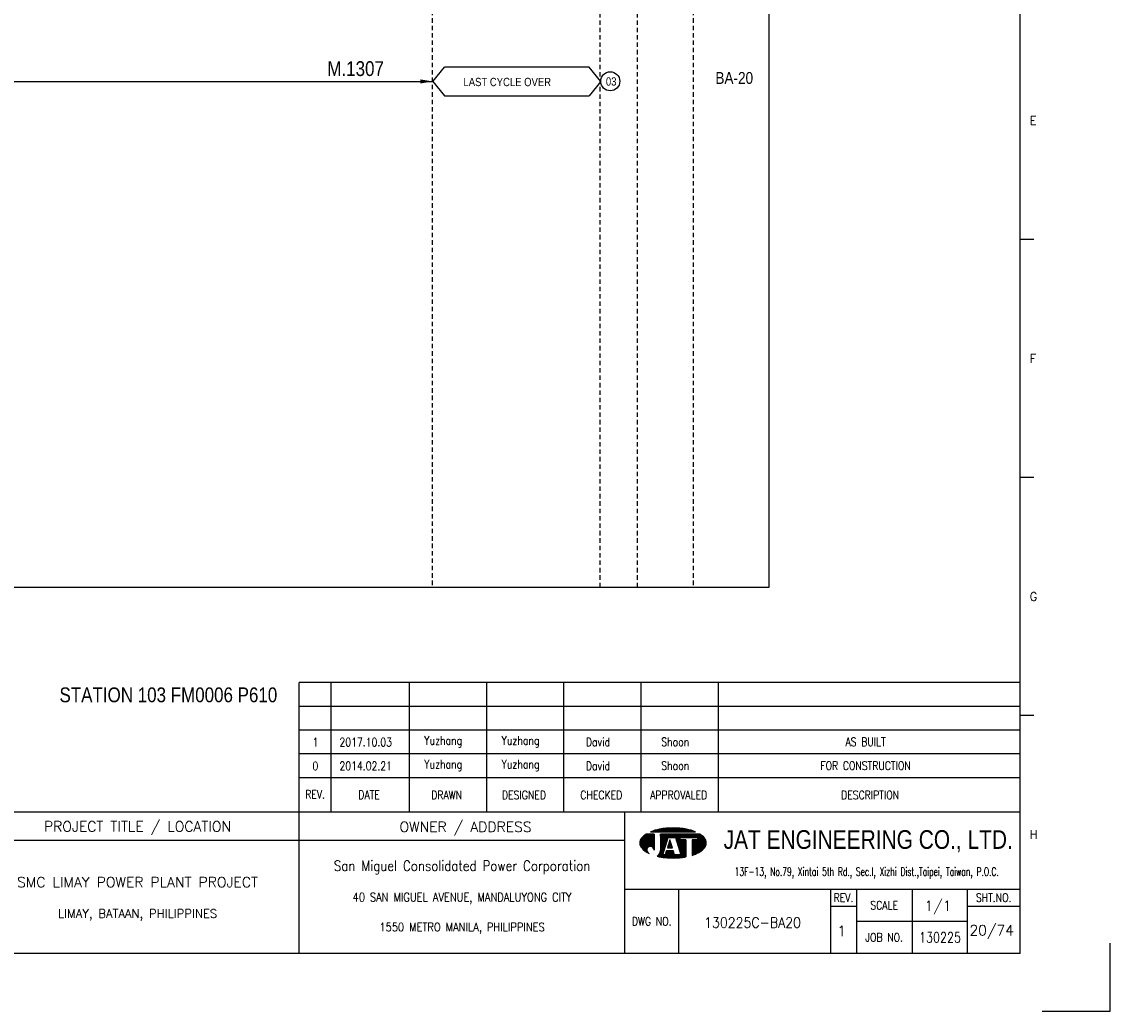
# Model space of a CAD drawing. Extents: x 706 to 1672, y -204 to 478.
# Tile 3 of 4: x 1304 to 1672, y -204 to 130. Entities that reach past the tile are written whole.
import ezdxf
from ezdxf.enums import TextEntityAlignment as Align

# ---------------------------------------------------------------- set-up
doc = ezdxf.new("R2010")
doc.units = 0
doc.header["$MEASUREMENT"] = 0
doc.linetypes.add('HIDDEN', pattern=[4, 1.5, -1, 1.5])
doc.layers.get('0').update_dxf_attribs({"linetype": 'CONTINUOUS'})
doc.layers.get('DEFPOINTS').update_dxf_attribs({"linetype": 'CONTINUOUS'})
for name, color, linetype in [('B_DIM', 7, 'CONTINUOUS'), ('CON', 4, 'CONTINUOUS'), ('DCS', 7, 'CONTINUOUS'), ('HID', 2, 'HIDDEN'), ('T', 2, 'CONTINUOUS'), ('TEXT', 7, 'CONTINUOUS'), ('圖框CON', 4, 'CONTINUOUS'), ('框線', 6, 'CONTINUOUS')]:
    doc.layers.add(name, color=color, linetype=linetype)
doc.styles.add('AEH', font='simplex', dxfattribs={"width": 0.8, "bigfont": 'ae'})
doc.styles.add('DAYUKP', font='complex', dxfattribs={"bigfont": 'DAYUKP.SHX'})
doc.styles.add('E2', font='simplex.shx', dxfattribs={"height": 2})
doc.styles.add('E3', font='simplex.shx', dxfattribs={"height": 3})
doc.styles.add('ROMANS', font='romans', dxfattribs={"width": 0.8})
doc.styles.add('style3', font='ARIALN.TTF')
doc.styles.add('WMF-Arial0', font='arial.ttf')

# ---------------------------------------------------------------- blocks, each defined once
blk = doc.blocks.new('LEADER')
at = {"layer": 'CON'}
blk.add_solid([(0.85, -0.57), (0.85, -1.57), (3.85, -1.07)], dxfattribs=at)
blk = doc.blocks.new('1880-TITLE_BLK')
at = {"layer": 'TEXT', "color": 2, "linetype": 'Continuous', "style": 'E3'}
for tag, p in [('SCALE', (790.95, 31.17)), ('DWG_NO', (736.41, 26.44)), ('REV', (762.59, 23.97)), ('SHT_NO', (806.74, 23.97))]:
    blk.add_attdef(tag, text='', height=3, dxfattribs=at).set_placement(p, align=Align.MIDDLE)
at = {"layer": 'TEXT', "linetype": 'Continuous', "style": 'E2', "width": 0.6}
for tag, p in [('REV_DATE', (418.65, 19.76)), ('APPR_DATE', (492.93, 19.76))]:
    blk.add_attdef(tag, text='', height=2, dxfattribs=at).set_placement(p, align=Align.MIDDLE_LEFT)
blk = doc.blocks.new('1')
at = {"layer": 'B_DIM'}
for p, q in [((2181.53, 118.11), (1938.08, 118.11)), ((1938.08, 74.29), (1938.08, 118.11)), ((1948.92, 74.29), (1948.92, 118.11)), ((1975.28, 74.29), (1975.28, 118.11)), ((2001.39, 74.29), (2001.39, 118.11)), ((2027.5, 74.29), (2027.5, 118.11)), ((2053.62, 74.29), (2053.62, 118.11)), ((2079.73, 74.29), (2079.73, 118.11)), ((2181.53, 110.07), (1938.08, 110.07)), ((1938.08, 77.93), (1938.08, 104.33)), ((2181.53, 102.03), (1938.08, 102.03)), ((2181.53, 93.99), (1938.08, 93.99)), ((2181.53, 85.95), (1938.08, 85.95))]:
    blk.add_line(p, q, dxfattribs=at)
at = {"layer": 'DEFPOINTS'}
blk.add_lwpolyline([(2189, 7.08), (2211.97, 7.08), (2211.97, 30.05)], dxfattribs=at)
at = {"layer": 'T', "color": 0, "lineweight": -3}
for p, q in [((2053.09, 63.82), (2056.14, 66.87)), ((2053.09, 64.04), (2055.92, 66.87)), ((2053.11, 63.62), (2056.36, 66.87)), ((2053.12, 64.29), (2055.7, 66.87)), ((2053.14, 63.43), (2056.58, 66.87)), ((2053.18, 63.25), (2056.8, 66.87)), ((2053.18, 64.57), (2055.47, 66.87)), ((2053.24, 63.08), (2057.03, 66.87)), ((2053.29, 64.91), (2055.25, 66.87)), ((2053.3, 62.92), (2057.25, 66.87)), ((2053.37, 62.77), (2057.47, 66.87)), ((2053.45, 62.63), (2057.69, 66.87)), ((2053.54, 62.5), (2057.91, 66.86)), ((2053.61, 65.45), (2054.47, 66.31)), ((2053.64, 62.37), (2057.91, 66.64)), ((2053.74, 62.25), (2057.91, 66.42)), ((2053.84, 62.14), (2057.91, 66.2)), ((2056.94, 67.67), (2057.09, 67.82)), ((2057.16, 67.67), (2057.44, 67.95)), ((2057.39, 67.67), (2057.78, 68.07)), ((2057.61, 67.67), (2058.11, 68.18)), ((2057.83, 67.67), (2058.43, 68.27)), ((2058.05, 67.67), (2058.73, 68.35)), ((2058.27, 67.67), (2059.03, 68.43)), ((2058.49, 67.67), (2059.32, 68.49)), ((2058.72, 67.67), (2059.6, 68.55)), ((2058.94, 67.67), (2059.87, 68.6)), ((2059.16, 67.67), (2060.14, 68.65)), ((2059.38, 67.67), (2060.41, 68.7)), ((2059.6, 67.67), (2060.67, 68.74)), ((2059.82, 67.67), (2060.93, 68.77)), ((2060.05, 67.67), (2061.18, 68.81)), ((2060.05, 63.24), (2063.68, 66.87)), ((2060.05, 63.46), (2063.46, 66.87)), ((2060.05, 63.68), (2063.23, 66.87)), ((2060.05, 63.9), (2063.01, 66.87)), ((2060.05, 64.13), (2062.79, 66.87)), ((2060.05, 64.35), (2062.57, 66.87)), ((2060.05, 64.57), (2062.35, 66.87)), ((2060.05, 64.79), (2062.13, 66.87)), ((2060.05, 65.01), (2061.9, 66.87)), ((2060.05, 65.23), (2061.68, 66.87)), ((2060.05, 65.46), (2061.46, 66.87)), ((2060.05, 66.12), (2060.79, 66.87)), ((2060.05, 66.34), (2060.57, 66.87)), ((2060.05, 66.56), (2060.35, 66.87)), ((2060.05, 66.79), (2060.13, 66.87)), ((2060.05, 65.68), (2061.24, 66.87)), ((2060.05, 65.9), (2061.02, 66.87)), ((2060.27, 67.67), (2061.44, 68.84)), ((2060.49, 67.67), (2061.69, 68.87)), ((2060.71, 67.67), (2061.93, 68.89)), ((2060.93, 67.67), (2062.18, 68.91)), ((2061.15, 67.67), (2062.42, 68.93)), ((2061.38, 67.67), (2062.66, 68.95)), ((2061.6, 67.67), (2062.89, 68.97)), ((2061.82, 67.67), (2063.13, 68.98)), ((2062.04, 67.67), (2063.36, 68.99)), ((2062.26, 67.67), (2063.59, 69)), ((2062.48, 67.67), (2063.82, 69)), ((2062.71, 67.67), (2064.04, 69.01)), ((2062.83, 65.8), (2063.9, 66.87)), ((2062.93, 67.67), (2064.27, 69.01)), ((2063.05, 65.8), (2064.12, 66.87)), ((2063.15, 67.67), (2064.49, 69.01)), ((2063.27, 65.8), (2064.34, 66.87)), ((2063.37, 67.67), (2064.71, 69.01)), ((2063.49, 65.8), (2064.56, 66.87)), ((2063.59, 67.67), (2064.92, 69)), ((2063.72, 65.8), (2064.79, 66.87)), ((2063.81, 67.67), (2065.14, 69)), ((2063.94, 65.8), (2065.01, 66.87)), ((2064.04, 67.67), (2065.35, 68.99)), ((2064.16, 65.8), (2065.23, 66.87)), ((2064.26, 67.67), (2065.56, 68.98)), ((2064.38, 65.8), (2065.45, 66.87)), ((2064.48, 67.67), (2065.78, 68.97)), ((2064.6, 65.8), (2065.67, 66.87)), ((2064.7, 67.67), (2065.98, 68.95)), ((2064.82, 65.8), (2065.89, 66.87)), ((2064.92, 67.67), (2066.19, 68.94)), ((2065.05, 65.8), (2066.12, 66.87)), ((2065.14, 67.67), (2066.4, 68.92)), ((2065.16, 65.69), (2066.34, 66.87)), ((2065.22, 65.53), (2066.56, 66.87)), ((2065.27, 65.36), (2066.78, 66.87)), ((2065.32, 65.19), (2067, 66.87)), ((2065.37, 67.67), (2066.6, 68.9)), ((2065.38, 65.02), (2067.22, 66.87)), ((2065.43, 64.85), (2067.45, 66.87)), ((2065.48, 64.69), (2067.67, 66.87)), ((2065.59, 67.67), (2066.8, 68.88)), ((2065.81, 67.67), (2067, 68.86)), ((2066.03, 67.67), (2067.2, 68.84)), ((2066.25, 67.67), (2067.4, 68.82)), ((2066.47, 67.67), (2067.6, 68.79)), ((2066.7, 67.67), (2067.79, 68.77)), ((2066.82, 65.8), (2067.89, 66.87)), ((2066.92, 67.67), (2067.98, 68.74)), ((2067.04, 65.8), (2068.11, 66.87)), ((2067.14, 67.67), (2068.18, 68.71)), ((2067.26, 65.8), (2068.33, 66.87)), ((2067.36, 67.67), (2068.37, 68.68)), ((2067.48, 65.8), (2068.55, 66.87)), ((2067.58, 67.67), (2068.56, 68.64)), ((2067.71, 65.8), (2068.78, 66.87)), ((2067.81, 67.67), (2068.75, 68.61)), ((2067.93, 65.8), (2069, 66.87)), ((2068.03, 67.67), (2068.93, 68.58)), ((2068.15, 65.8), (2069.22, 66.87)), ((2068.25, 67.67), (2069.12, 68.54)), ((2068.37, 65.8), (2069.44, 66.87)), ((2068.47, 67.67), (2069.3, 68.5)), ((2068.59, 65.8), (2069.66, 66.87)), ((2068.69, 67.67), (2069.48, 68.46)), ((2068.81, 65.8), (2069.88, 66.87)), ((2068.91, 67.67), (2069.66, 68.42)), ((2069.04, 65.8), (2070.11, 66.87)), ((2069.14, 67.67), (2069.84, 68.37)), ((2069.26, 65.8), (2070.33, 66.87)), ((2069.36, 67.67), (2070.01, 68.33)), ((2069.48, 65.8), (2070.55, 66.87)), ((2069.58, 67.67), (2070.19, 68.28)), ((2069.7, 65.8), (2070.77, 66.87)), ((2069.8, 67.67), (2070.36, 68.23)), ((2069.92, 65.8), (2070.99, 66.87)), ((2070.02, 67.67), (2070.53, 68.18)), ((2070.14, 65.8), (2071.21, 66.87)), ((2070.24, 67.67), (2070.7, 68.13)), ((2070.37, 65.8), (2071.44, 66.87)), ((2070.47, 67.67), (2070.87, 68.07)), ((2070.59, 65.8), (2071.66, 66.87)), ((2070.69, 67.67), (2071.03, 68.02)), ((2070.75, 63.08), (2074.07, 66.4)), ((2070.75, 62.86), (2074.19, 66.3)), ((2070.75, 62.63), (2074.31, 66.2)), ((2070.81, 65.8), (2071.88, 66.87)), ((2070.91, 67.67), (2071.2, 67.96)), ((2071.03, 65.8), (2072.1, 66.87)), ((2071.13, 67.67), (2071.36, 67.9)), ((2071.25, 65.8), (2072.32, 66.87)), ((2071.35, 67.67), (2071.52, 67.84)), ((2071.47, 65.8), (2072.54, 66.87)), ((2071.57, 67.67), (2071.68, 67.77)), ((2071.7, 65.8), (2072.77, 66.87)), ((2071.8, 67.67), (2071.83, 67.71)), ((2071.92, 65.8), (2072.99, 66.87)), ((2072.14, 65.8), (2073.21, 66.87)), ((2072.36, 65.8), (2073.43, 66.87)), ((2072.58, 65.8), (2073.57, 66.78)), ((2072.62, 65.62), (2073.7, 66.69)), ((2072.62, 65.39), (2073.83, 66.6)), ((2072.62, 65.17), (2073.95, 66.5)), ((2053.95, 62.02), (2057.91, 65.98)), ((2054.07, 61.91), (2057.91, 65.75)), ((2054.18, 61.8), (2057.91, 65.53)), ((2054.29, 61.7), (2057.91, 65.31)), ((2054.41, 61.59), (2057.91, 65.09)), ((2054.53, 61.49), (2057.91, 64.87)), ((2054.65, 61.39), (2057.91, 64.65)), ((2056.12, 62.63), (2057.91, 64.42)), ((2056.46, 62.75), (2057.91, 64.2)), ((2056.7, 62.77), (2057.91, 63.98)), ((2056.9, 62.75), (2057.91, 63.76)), ((2057.08, 62.71), (2057.91, 63.54)), ((2057.23, 62.64), (2057.91, 63.32)), ((2057.37, 62.56), (2057.91, 63.09)), ((2057.5, 62.46), (2057.91, 62.87)), ((2057.61, 62.35), (2057.91, 62.65)), ((2060.03, 61), (2061.74, 62.72)), ((2060.05, 63.02), (2062.67, 65.64)), ((2060.05, 62.8), (2062.57, 65.32)), ((2060.05, 62.57), (2062.47, 64.99)), ((2060.05, 62.35), (2062.36, 64.67)), ((2060.05, 62.13), (2062.26, 64.34)), ((2060.05, 61.91), (2062.16, 64.02)), ((2060.05, 61.69), (2062.05, 63.69)), ((2060.05, 61.46), (2061.95, 63.37)), ((2062.45, 62.32), (2063.71, 63.57)), ((2062.5, 62.58), (2063.65, 63.74)), ((2062.6, 62.91), (2063.6, 63.91)), ((2062.68, 62.32), (2063.76, 63.4)), ((2062.7, 63.23), (2063.55, 64.08)), ((2062.8, 63.56), (2063.49, 64.25)), ((2062.9, 62.32), (2063.81, 63.24)), ((2062.91, 63.88), (2063.44, 64.42)), ((2063.01, 64.2), (2063.39, 64.58)), ((2063.11, 64.53), (2063.33, 64.75)), ((2063.12, 62.32), (2063.87, 63.07)), ((2063.21, 64.85), (2063.28, 64.92)), ((2063.34, 62.32), (2063.92, 62.9)), ((2063.56, 62.32), (2063.97, 62.73)), ((2063.78, 62.32), (2064.03, 62.56)), ((2065.54, 64.52), (2066.74, 65.71)), ((2065.59, 64.35), (2066.74, 65.49)), ((2065.65, 64.18), (2066.74, 65.27)), ((2065.7, 64.01), (2066.74, 65.05)), ((2065.75, 63.84), (2066.9, 65)), ((2065.81, 63.68), (2067.12, 65)), ((2065.86, 63.51), (2067.35, 65)), ((2065.91, 63.34), (2067.57, 65)), ((2065.97, 63.17), (2067.79, 65)), ((2066.02, 63), (2068.01, 65)), ((2066.07, 62.84), (2068.23, 65)), ((2066.13, 62.67), (2068.46, 65)), ((2066.18, 62.5), (2068.61, 64.93)), ((2066.23, 62.33), (2068.61, 64.71)), ((2066.29, 62.16), (2068.61, 64.48)), ((2066.34, 61.99), (2068.61, 64.26)), ((2066.39, 61.83), (2068.61, 64.04)), ((2066.45, 61.66), (2068.61, 63.82)), ((2066.5, 61.49), (2068.61, 63.6)), ((2066.56, 61.32), (2068.61, 63.38)), ((2066.61, 61.15), (2068.61, 63.15)), ((2066.66, 60.99), (2068.61, 62.93)), ((2066.72, 60.82), (2068.61, 62.71)), ((2070.75, 62.41), (2074.43, 66.09)), ((2070.75, 62.19), (2074.54, 65.98)), ((2070.75, 61.97), (2074.66, 65.87)), ((2070.75, 61.75), (2074.77, 65.76)), ((2070.75, 61.53), (2074.87, 65.65)), ((2070.75, 61.3), (2074.98, 65.53)), ((2070.75, 61.08), (2075.08, 65.41)), ((2070.75, 60.86), (2075.17, 65.28)), ((2070.75, 60.64), (2075.25, 65.14)), ((2070.75, 63.96), (2071.78, 65)), ((2070.75, 63.74), (2072, 65)), ((2070.75, 63.52), (2072.22, 65)), ((2070.75, 63.3), (2072.45, 65)), ((2070.75, 64.41), (2071.34, 65)), ((2070.75, 64.19), (2071.56, 65)), ((2070.75, 64.85), (2070.89, 65)), ((2070.75, 64.63), (2071.12, 65)), ((2070.75, 60.42), (2075.33, 64.99)), ((2070.75, 60.2), (2075.39, 64.84)), ((2070.75, 59.97), (2075.45, 64.67)), ((2070.75, 59.75), (2075.5, 64.5)), ((2071.07, 59.85), (2075.53, 64.32)), ((2071.42, 59.97), (2075.56, 64.12)), ((2071.78, 60.12), (2075.57, 63.9)), ((2072.17, 60.28), (2075.55, 63.67)), ((2072.59, 60.48), (2075.51, 63.4)), ((2073.08, 60.75), (2075.42, 63.1)), ((2073.74, 61.19), (2075.24, 62.69)), ((2054.78, 61.29), (2055.59, 62.11)), ((2054.9, 61.2), (2055.48, 61.77)), ((2055.03, 61.11), (2055.46, 61.53)), ((2055.16, 61.01), (2055.47, 61.33)), ((2055.3, 60.93), (2055.52, 61.15)), ((2055.43, 60.84), (2055.59, 60.99)), ((2055.57, 60.76), (2055.67, 60.85)), ((2055.71, 60.67), (2055.76, 60.73)), ((2055.85, 60.59), (2055.88, 60.62)), ((2056, 60.52), (2056, 60.52)), ((2056.14, 60.44), (2056.14, 60.44)), ((2057.7, 62.23), (2057.91, 62.43)), ((2057.79, 62.09), (2057.91, 62.21)), ((2057.85, 61.93), (2057.91, 61.99)), ((2057.89, 61.75), (2057.91, 61.76)), ((2057.91, 61.54), (2057.91, 61.55)), ((2059.09, 59.4), (2061.43, 61.74)), ((2059.28, 59.36), (2061.33, 61.42)), ((2059.46, 59.32), (2061.23, 61.09)), ((2059.64, 59.29), (2061.12, 60.77)), ((2059.83, 59.25), (2061.02, 60.44)), ((2059.86, 60.39), (2061.54, 62.07)), ((2059.98, 60.73), (2061.64, 62.39)), ((2060.02, 59.22), (2060.92, 60.12)), ((2060.05, 61.24), (2060.05, 61.24)), ((2060.21, 59.19), (2060.93, 59.91)), ((2060.4, 59.16), (2061.15, 59.91)), ((2060.59, 59.13), (2061.38, 59.91)), ((2060.78, 59.1), (2061.6, 59.91)), ((2060.98, 59.07), (2063.16, 61.25)), ((2061.17, 59.04), (2063.38, 61.25)), ((2061.37, 59.02), (2063.6, 61.25)), ((2061.57, 59), (2063.82, 61.25)), ((2061.68, 59.99), (2062.94, 61.25)), ((2061.77, 58.97), (2064.04, 61.25)), ((2061.78, 60.32), (2062.71, 61.25)), ((2061.88, 60.64), (2062.49, 61.25)), ((2061.97, 58.95), (2064.27, 61.25)), ((2061.99, 60.96), (2062.27, 61.25)), ((2062.17, 58.94), (2064.45, 61.21)), ((2062.38, 58.92), (2064.51, 61.05)), ((2062.58, 58.9), (2064.56, 60.88)), ((2062.79, 58.89), (2064.61, 60.71)), ((2063, 58.88), (2064.67, 60.54)), ((2063.21, 58.87), (2064.72, 60.37)), ((2063.43, 58.86), (2064.77, 60.2)), ((2063.64, 58.85), (2064.82, 60.03)), ((2063.86, 58.85), (2064.92, 59.91)), ((2064.01, 62.32), (2064.08, 62.39)), ((2064.08, 58.84), (2065.15, 59.91)), ((2064.3, 58.84), (2065.37, 59.91)), ((2064.52, 58.84), (2065.59, 59.91)), ((2064.74, 58.85), (2065.81, 59.91)), ((2064.97, 58.85), (2066.03, 59.91)), ((2065.2, 58.86), (2066.25, 59.91)), ((2065.43, 58.87), (2066.48, 59.91)), ((2065.66, 58.88), (2066.7, 59.91)), ((2065.9, 58.89), (2066.92, 59.91)), ((2066.14, 58.91), (2068.61, 61.38)), ((2066.38, 58.93), (2068.61, 61.16)), ((2066.62, 58.95), (2068.61, 60.94)), ((2066.77, 60.65), (2068.61, 62.49)), ((2066.82, 60.48), (2068.61, 62.27)), ((2066.87, 58.97), (2068.61, 60.72)), ((2066.88, 60.31), (2068.61, 62.05)), ((2066.93, 60.14), (2068.61, 61.82)), ((2066.98, 59.98), (2068.61, 61.6)), ((2067.11, 59), (2068.61, 60.49)), ((2067.37, 59.03), (2068.61, 60.27)), ((2067.62, 59.06), (2068.61, 60.05)), ((2067.88, 59.1), (2068.61, 59.83)), ((2068.14, 59.14), (2068.61, 59.61)), ((2068.4, 59.18), (2068.61, 59.38))]:
    blk.add_line(p, q, dxfattribs=at)
at = {"layer": 'T', "lineweight": -3}
for p, q in [((2057.91, 66.87), (2055.21, 66.87)), ((2056.73, 67.67), (2071.93, 67.67)), ((2057.91, 66.87), (2057.91, 61.52)), ((2073.45, 66.87), (2060.05, 66.87)), ((2060.05, 66.33), (2060.05, 66.87)), ((2060.05, 66.87), (2060.05, 61.23)), ((2061.8, 63.05), (2060.05, 61.24)), ((2060.85, 59.91), (2062.72, 65.8)), ((2063.26, 65), (2062.41, 62.32)), ((2062.72, 65.8), (2065.13, 65.8)), ((2064.1, 62.32), (2063.26, 65)), ((2063.79, 65.8), (2065.13, 65.8)), ((2065.13, 65.8), (2067, 59.91)), ((2066.74, 65.8), (2072.62, 65.8)), ((2066.74, 65), (2066.74, 65.8)), ((2068.61, 65), (2066.74, 65)), ((2068.61, 65), (2068.61, 59.21)), ((2072.62, 65), (2070.75, 65)), ((2070.75, 65), (2070.75, 59.74)), ((2072.62, 65.8), (2072.62, 65)), ((2061.65, 59.91), (2060.85, 59.91)), ((2062.08, 61.25), (2061.65, 59.91)), ((2064.44, 61.25), (2062.08, 61.25)), ((2062.41, 62.32), (2064.1, 62.32)), ((2064.86, 59.91), (2064.44, 61.25)), ((2067, 59.91), (2064.86, 59.91))]:
    blk.add_line(p, q, dxfattribs=at)
for centre, major_axis, start_param, end_param in [((2059.72, 60.14), (-5.73, 5.73), 6.088179, 6.3272), ((2062.5, 54), (-10.49, 10.49), 5.683021, 5.897183), ((2064.33, 44.23), (-17.52, 17.52), 5.497787, 5.683021), ((2064.33, 44.23), (17.52, 17.52), 0.600164, 0.785398), ((2066.16, 54), (10.49, 10.49), 0.386002, 0.600164), ((2068.93, 60.14), (-5.73, 5.73), 4.668374, 4.907395), ((2055.58, 63.92), (1.76, 1.76), 1.614811, 2.356194), ((2055.58, 63.92), (-1.76, 1.76), 0.785398, 1.526782), ((2056.68, 61.54), (-0.868, 0.868), 3.906164, 8.245601), ((2073.07, 63.92), (-1.76, 1.76), 3.926991, 4.668374), ((2073.07, 63.92), (1.76, 1.76), 4.756403, 5.497787), ((2059.72, 67.71), (5.73, 5.73), 3.097578, 3.478972), ((2057.88, 61.28), (1.53, 1.53), 4.470635, 5.546585), ((2064.33, 83.62), (17.52, 17.52), 3.710226, 3.926991), ((2064.33, 83.62), (17.52, 17.52), 3.926991, 4.100643), ((2066.16, 73.85), (-10.49, 10.49), 2.670765, 2.781027), ((2068.93, 67.71), (-5.73, 5.73), 2.781027, 3.185607)]:
    blk.add_ellipse(centre, major_axis=major_axis, ratio=1, start_param=start_param, end_param=end_param, dxfattribs=at)
at = {"layer": '圖框CON'}
for p, q in [((2186.14, 267.8), (2181.53, 267.8)), ((2186.14, 187.4), (2181.53, 187.4)), ((2186.14, 107), (2181.53, 107)), ((2048.1, 48.3), (2181.53, 48.3)), ((2066.14, 48.3), (2066.14, 26.6)), ((2117.55, 48.3), (2117.55, 26.6)), ((2126.28, 48.3), (2126.28, 26.6)), ((2145.25, 26.6), (2145.25, 48.3)), ((2163.72, 26.6), (2163.72, 48.3)), ((2117.55, 42.62), (2126.28, 42.62)), ((2163.72, 42.62), (2181.53, 42.62)), ((2126.28, 37.45), (2163.72, 37.45))]:
    blk.add_line(p, q, dxfattribs=at)
for points in [[(1938.08, 26.6), (1938.08, 74.29)], [(2048.1, 26.6), (2048.1, 74.29)], [(2048.1, 64.75), (1828.89, 64.75)]]:
    blk.add_lwpolyline(points, dxfattribs=at)
at = {"layer": '框線'}
for p, q in [((2181.53, 26.6), (2181.53, 669.81)), ((2181.53, 74.29), (1308.62, 74.29)), ((2181.53, 26.6), (1308.62, 26.6))]:
    blk.add_line(p, q, dxfattribs=at)
at = {"style": 'DAYUKP'}
for s, p in [('E', (2184.79, 307.99)), ('F', (2184.79, 227.59)), ('G', (2184.79, 147.19)), ('H', (2184.79, 66.79))]:
    blk.add_text(s, height=2.87, dxfattribs=at).set_placement(p, align=Align.MIDDLE_LEFT)
at = {"style": 'WMF-Arial0', "width": 0.8}
blk.add_text('JAT ENGINEERING CO., LTD.', height=6.3172, dxfattribs=at).set_placement((2130.24, 64.55), align=Align.MIDDLE)
at = {"color": 2, "ltscale": 500, "style": 'ROMANS', "width": 0.85}
blk.add_text('San Miguel Consolidated Power Corporation', height=3.4457, dxfattribs=at).set_placement((1993.09, 56.23), align=Align.MIDDLE_CENTER)
at = {"color": 2, "ltscale": 500, "style": 'ROMANS'}
for s, height, p in [('SMC LIMAY POWER PLANT PROJECT', 3.4457, (1883.48, 50.7)), ('LIMAY, BATAAN, PHILIPPINES', 2.8714, (1883.48, 40.08))]:
    blk.add_text(s, height=height, dxfattribs=at).set_placement(p, align=Align.MIDDLE_CENTER)
at = {"color": 4, "ltscale": 500, "style": 'ROMANS', "width": 0.85}
for s, p in [('40 SAN MIGUEL AVENUE, MANDALUYONG CITY', (1993.09, 45.61)), ('1550 METRO MANILA, PHILIPPINES', (1993.09, 35.51))]:
    blk.add_text(s, height=2.8714, dxfattribs=at).set_placement(p, align=Align.MIDDLE_CENTER)
at = {"layer": 'B_DIM', "style": 'AEH', "width": 0.8}
for s, height, p in [('REV.', 2.871, (1943.45, 80.37)), ('DATE', 2.871, (1961.68, 80.21)), ('DRAWN', 2.871, (1987.87, 80.12)), ('DESIGNED', 2.871, (2013.98, 80.12)), ('CHECKED', 2.871, (2040.1, 80.12)), ('APPROVALED', 2.871, (2066.21, 80.12)), ('DESCRIPTION', 2.8714, (2130.87, 80.12))]:
    blk.add_text(s, height=height, dxfattribs=at).set_placement(p, align=Align.MIDDLE)
at = {"layer": 'HID', "ltscale": 500, "style": 'ROMANS'}
for s, p in [('PROJECT TITLE / LOCATION', (1883.48, 69.28)), ('OWNER / ADDRESS', (1994.25, 69.12))]:
    blk.add_text(s, height=3.4457, dxfattribs=at).set_placement(p, align=Align.MIDDLE)
at = {"layer": 'HID', "color": 7, "style": 'ROMANS', "width": 0.8}
for s, p in [('REV.', (2121.92, 45.46)), ('SCALE', (2135.64, 42.87)), ('SHT.NO.', (2172.62, 45.46)), ('DWG NO.', (2057.12, 37.45)), ('JOB NO.', (2135.64, 32.03))]:
    blk.add_text(s, height=2.871, dxfattribs=at).set_placement(p, align=Align.MIDDLE)
at = {"layer": 'T', "color": 2, "ltscale": 500, "style": 'ROMANS', "width": 0.65}
blk.add_text('13F-13, No.79, Xintai 5th Rd., Sec.I, Xizhi Dist.,Taipei, Taiwan, P.O.C.', height=2.8714, dxfattribs=at).set_placement((2129.74, 52.81), align=Align.CENTER)

msp = doc.modelspace()

# ---------------------------------------------------------------- linework, layer by layer
at = {"layer": 'CON', "color": 6}
for p, q in [((1443.3, 109.94), (1447.2, 114.75)), ((1496.1, 114.75), (1447.2, 114.75)), ((1500, 109.94), (1496.1, 114.75)), ((1443.3, 109.94), (1447.2, 105.12)), ((1500, 109.94), (1496.1, 105.12)), ((1447.2, 105.12), (1496.1, 105.12))]:
    msp.add_line(p, q, dxfattribs=at)
at = {"layer": 'CON'}
msp.add_line((1208.93, 109.95), (1443.27, 109.95), dxfattribs=at)
msp.add_lwpolyline([(842.77, 438.78), (1556.77, 438.78), (1556.77, -61.02), (842.77, -61.02)], close=True, dxfattribs=at)
msp.add_circle((1503.22, 109.99), 3.21, dxfattribs=at)
at = {"layer": 'HID'}
for p, q in [((1443.02, 438.78), (1443.02, -61.02)), ((1499.72, 438.08), (1499.72, -61.02)), ((1512.32, 438.08), (1512.32, -61.02)), ((1531.22, 438.78), (1531.22, -61.02))]:
    msp.add_line(p, q, dxfattribs=at)

# ---------------------------------------------------------------- block references
msp.add_blockref('1', (-539.91, -211.27))
at = {"layer": 'CON', "xscale": 1.4, "yscale": 1.4, "zscale": 1.4}
msp.add_blockref('LEADER', (1437.88, 111.44), dxfattribs=at)
at = {"layer": 'TEXT', "color": 0}
ref = msp.add_blockref('1880-TITLE_BLK', (705.44, -204.62), dxfattribs=dict(at, xscale=1.148576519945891, yscale=1.148576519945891, zscale=1.148576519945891))
ref.add_attrib('DWG_NO', '130225C-BA20', dxfattribs={"color": 2, "linetype": 'Continuous', "height": 3.4457, "style": 'E3', "width": 0.9}).set_placement((1551.27, -174.24), align=Align.MIDDLE)
ref.add_attrib('REV', '1', dxfattribs={"color": 2, "linetype": 'Continuous', "height": 3.45, "style": 'E3'}).set_placement((1581.34, -177.08), align=Align.MIDDLE)
ref.add_attrib('SCALE', '1/1', dxfattribs={"color": 2, "linetype": 'Continuous', "height": 3.446, "style": 'E3'}).set_placement((1613.9, -168.82), align=Align.MIDDLE)
ref.add_attrib('SHT_NO', '20/74', dxfattribs={"color": 2, "linetype": 'Continuous', "height": 3.446, "style": 'E3'}).set_placement((1632.05, -177.08), align=Align.MIDDLE)

# ---------------------------------------------------------------- texts
at = {"layer": 'CON', "style": 'style3'}
for s, p in [('LAST CYCLE OVER', (1453.64, 107.52)), ('03', (1501.75, 107.69))]:
    msp.add_text(s, height=2.8, dxfattribs=at).set_placement(p, align=Align.BOTTOM_LEFT)
msp.add_text('BA-20', height=4, dxfattribs=at).set_placement((1538.73, 109.12))
at = {"layer": 'DCS', "linetype": 'ByBlock', "style": 'style3'}
for s, p in [('M.1307', (1407.67, 111.78)), ('STATION 103 FM0006 P610', (1317.22, -99.8))]:
    msp.add_text(s, height=5, dxfattribs=at).set_placement(p)
at = {"layer": 'T', "style": 'AEH', "width": 0.8}
for s, height, p in [('1', 2.87, (1403.63, -113.3)), ('2017.10.03', 2.871, (1420.63, -113.27)), ('Yuzhang', 2.871, (1446.83, -113.18)), ('Yuzhang', 2.871, (1472.94, -113.18)), ('David', 2.871, (1499.06, -113.18)), ('Shoon', 2.871, (1525.17, -113.18)), ('AS BUILT', 2.871, (1589.44, -113.18)), ('0', 2.87, (1403.63, -121.34)), ('2014.02.21', 2.871, (1420.63, -121.31)), ('Yuzhang', 2.871, (1446.83, -121.22)), ('Yuzhang', 2.871, (1472.94, -121.22)), ('David', 2.871, (1499.06, -121.22)), ('Shoon', 2.871, (1525.17, -121.22)), ('FOR CONSTRUCTION', 2.8714, (1589.44, -121.22))]:
    msp.add_text(s, height=height, dxfattribs=at).set_placement(p, align=Align.MIDDLE)
at = {"layer": 'TEXT', "color": 2, "style": 'E3', "width": 0.8}
msp.add_text('130225', height=3.446, dxfattribs=at).set_placement((1614.57, -179.25), align=Align.MIDDLE_CENTER)

doc.saveas('drawing.dxf')
